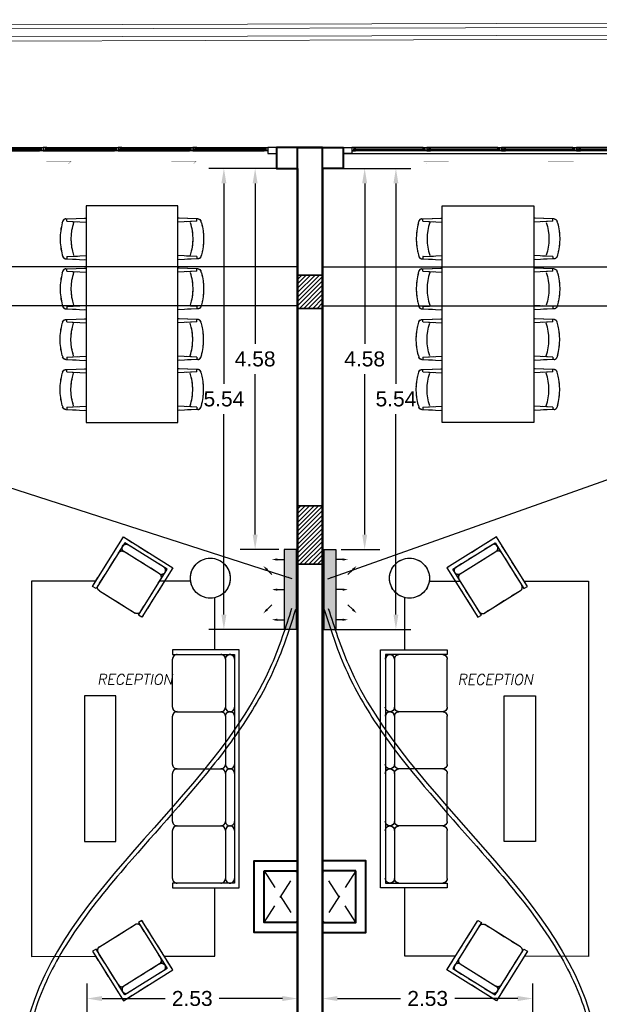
# Model space of a CAD drawing. Header units: metres. Extents: x -710577 to 709766, y -710660 to 709683.
# Tile 41 of 70: x -476.48 to -469.53, y -465.51 to -453.69. Entities that reach past the tile are written whole.
import ezdxf
from ezdxf.enums import TextEntityAlignment as Align

# ---------------------------------------------------------------- set-up
doc = ezdxf.new("R2010")
doc.units = ezdxf.units.M
doc.header["$LTSCALE"] = 50
doc.header["$MEASUREMENT"] = 0
for name, pattern in [('GR XREF$0$DASHED2', [0.375, 0.25, -0.125]), ('GR XREF$0$HIDDEN', [0.375, 0.25, -0.125]), ('Hidden', [0.007144, 0.004763, -0.002381])]:
    doc.linetypes.add(name, pattern=pattern)
for name, color, linetype in [('DIM-IN', 5, 'Continuous'), ('GR XREF$0$INT- BEAM', 254, 'GR XREF$0$DASHED2'), ('GR XREF$0$INT- COLUMN', 251, 'Continuous'), ('GR XREF$0$INT- COLUMN HATCH', 8, 'Continuous'), ('GR XREF$0$INT- ELEVATION PLAN', 25, 'Continuous'), ('GR XREF$0$INT- FURNITURE', 30, 'Continuous'), ('GR XREF$0$INT- FURNITURE FIXED HIDDEN', 254, 'GR XREF$0$HIDDEN'), ('GR XREF$0$INT- GLASS', 5, 'Continuous'), ('GR XREF$0$INT- WINDOWS', 5, 'Continuous'), ('GR-263$0$ground$0$RN', 3, 'Continuous'), ('INT- SAN HIDDEN', 254, 'Hidden'), ('Samrt Heat', 1, 'Continuous'), ('smart heat', 7, 'Continuous')]:
    doc.layers.add(name, color=color, linetype=linetype)
doc.layers.add('GR XREF$0$INT- WALL', color=7, linetype='Continuous', lineweight=40)
doc.layers.add('INT- WALL', color=7, linetype='Continuous', lineweight=40)
doc.styles.add('AM3', font='times.ttf')
doc.styles.add('GR-263$0$ground$0$AXT', font='simplex.shx')
doc.styles.get("Standard").update_dxf_attribs({"font": 'arial.ttf'})
doc.dimstyles.new('35', dxfattribs={"dimscale": 0, "dimtxt": 0.09, "dimasz": 0.05, "dimexe": 0, "dimexo": 0, "dimgap": 0, "dimtad": 0, "dimzin": 0, "dimdsep": 46, "dimtxsty": 'AM3', "dimcen": 0, "dimadec": 3, "dimazin": 0, "dimtfac": 1, "dimtofl": 0, "dimtmove": 1, "dimatfit": 3, "dimfxl": 0.18, "dimtfill": 1, "dimtolj": 1, "dimtzin": 0, "dimarcsym": 0})
doc.dimstyles.get("Standard").update_dxf_attribs({"dimtxt": 0.18, "dimasz": 0.18, "dimexe": 0.18, "dimexo": 0.0625, "dimgap": 0.09, "dimtad": 0, "dimtih": 1, "dimtoh": 1, "dimzin": 0, "dimdsep": 46, "dimtxsty": 'Standard', "dimcen": 0.09, "dimadec": 0, "dimazin": 0, "dimtfac": 1, "dimtofl": 0, "dimtmove": 0, "dimatfit": 3, "dimfxl": 1, "dimtolj": 1, "dimtzin": 0, "dimarcsym": 0})
pattern_1 = [(45, (275.926745, -720.92412), (-0.0265165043, 0.0265165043), [])]

# ---------------------------------------------------------------- blocks, each defined once
blk = doc.blocks.new('*U1886')
blk.add_lwpolyline([(2.5, -0.5), (87.5, -0.5), (87.5, 0.5), (2.5, 0.5)], close=True)
at = {"layer": 'GR XREF$0$INT- ELEVATION PLAN'}
for points in [[(4.5, 1.9), (0, 1.9), (0, -1.9), (4.5, -1.9), (4.5, -0.7), (2.3, -0.7), (2.3, 0.7), (4.5, 0.7)], [(4.4, 1.8), (0.1, 1.8), (0.1, -1.8), (4.4, -1.8), (4.4, -0.8), (2.2, -0.8), (2.2, 0.8), (4.4, 0.8)], [(85.5, 1.9), (90, 1.9), (90, -1.9), (85.5, -1.9), (85.5, -0.7), (87.7, -0.7), (87.7, 0.7), (85.5, 0.7)], [(85.6, 1.8), (89.9, 1.8), (89.9, -1.8), (85.6, -1.8), (85.6, -0.8), (87.8, -0.8), (87.8, 0.8), (85.6, 0.8)]]:
    blk.add_lwpolyline(points, close=True, dxfattribs=at)
for points in [[(4.5, 1.9), (85.5, 1.9)], [(4.5, -1.9), (85.5, -1.9)]]:
    blk.add_lwpolyline(points, dxfattribs=at)
blk = doc.blocks.new('GR-263$0$ground$0$RN')
at = {"style": 'GR-263$0$ground$0$AXT', "oblique": 10}
for tag, p in [('R1', (0, 0.75)), ('R2', (0, 0.5)), ('R3', (0, 0.25)), ('R4', (0, 0))]:
    blk.add_attdef(tag, text='', height=0.15, dxfattribs=at).set_placement(p, align=Align.MIDDLE)
blk = doc.blocks.new('GR XREF$0$chair 5')
for p, q in [((-23.5, 24.2), (-24.6, 0)), ((-18.9, 28.5), (-20.6, 28)), ((19.6, 28.5), (21.3, 28)), ((24.3, 24.2), (25.4, 0)), ((-20.8, 23), (-23.3, 23)), ((-20.7, 22.9), (-19.7, 0)), ((21.5, 22.9), (20.5, 0)), ((21.6, 23), (24.5, 23))]:
    blk.add_line(p, q)
for centre, radius, start, end in [((-19.4, 24.1), 4.16, 106.4199, 177.4596), ((0.4, -40.8), 71.9, 74.4748, 105.5252), ((20.2, 24.1), 4.16, 2.5404, 73.5801), ((-20.8, 22.9), 0.104, 2.5404, 90), ((0.4, -44.4), 62.5, 71.5812, 108.4188), ((21.6, 22.9), 0.104, 90, 177.4596)]:
    blk.add_arc(centre, radius, start, end)
blk = doc.blocks.new('GR XREF$0$dining')
at = {"elevation": 0}
blk.add_lwpolyline([(6490.3, -11084.4), (6380.3, -11084.4), (6380.3, -11344.3), (6490.3, -11344.3)], close=True, dxfattribs=at)
for p, rotation in [((6380.3, -11124.4, 0), 90), ((6380.3, -11184.4, 0), 90), ((6490.3, -11244.4, 0), 270), ((6490.3, -11304.4, 0), 270)]:
    blk.add_blockref('GR XREF$0$chair 5', p, dxfattribs=dict(rotation=rotation))
at = {"xscale": -1}
for p, rotation in [((6490.3, -11124.4, 0), 270), ((6490.3, -11184.4, 0), 270), ((6380.3, -11244.4, 0), 90), ((6380.3, -11304.4, 0), 90)]:
    blk.add_blockref('GR XREF$0$chair 5', p, dxfattribs=dict(at, rotation=rotation))
blk = doc.blocks.new('GR XREF$0$COUCH 8')
for p, q in [((-97.4, -6.6), (-39.7, -6.6)), ((-28.9, -6.6), (28.9, -6.6)), ((39.7, -6.6), (97.4, -6.6)), ((108.3, -6.6), (166, -6.6)), ((-34.3, -64.6), (-34.3, -12)), ((34.3, -64.6), (34.3, -12)), ((102.9, -64.6), (102.9, -12)), ((-39.7, -70), (-97.4, -70)), ((28.9, -70), (-28.9, -70)), ((97.4, -70), (39.7, -70)), ((166, -70), (108.3, -70))]:
    blk.add_line(p, q)
blk.add_lwpolyline([(171.4, -70), (177.1, -70), (177.1, 10), (-108.6, 10), (-108.6, -70), (-102.9, -70), (-102.9, 4.3), (171.4, 4.3)], close=True)
for points in [[(-102.9, -12, -0.414214), (-97.4, -6.6, -1), (-97.4, 4.3)], [(-34.3, -12, -0.414214), (-28.9, -6.6, -1), (-28.9, 4.3)]]:
    blk.add_lwpolyline(points, format="xyb")
for centre, start, end in [((-39.7, -1.1), 270, 90), ((28.9, -1.1), 270, 90), ((39.7, -1.1), 90, 270), ((97.4, -1.1), 270, 90), ((108.3, -1.1), 90, 270), ((166, -1.1), 270, 90), ((-39.7, -12), 0, 90), ((28.9, -12), 0, 90), ((39.7, -12), 90, 180), ((97.4, -12), 0, 90), ((108.3, -12), 90, 180), ((166, -12), 0, 90), ((-97.4, -64.6), 180, 270), ((-39.7, -64.6), 270, 0), ((-28.9, -64.6), 180, 270), ((28.9, -64.6), 270, 0), ((39.7, -64.6), 180, 270), ((97.4, -64.6), 270, 0), ((108.3, -64.6), 180, 270), ((166, -64.6), 270, 0)]:
    blk.add_arc(centre, 5.43, start, end)
blk = doc.blocks.new('GR XREF$0$CHAIR 7')
for p, q in [((-25.3, -14.5), (25.2, -14.5)), ((25.2, -70), (-25.3, -70))]:
    blk.add_line(p, q)
blk.add_lwpolyline([(30, -70), (35, -70), (35, 0), (-35, 0), (-35, -70), (-30, -70), (-30, -5), (30, -5)], close=True)
blk.add_lwpolyline([(-30, -19.3, -0.414214), (-25.3, -14.5, -1), (-25.3, -5)], format="xyb")
for centre, start, end in [((25.2, -9.8), 270, 90), ((25.2, -19.3), 0, 90), ((-25.3, -65.3), 180, 270), ((25.2, -65.3), 270, 0)]:
    blk.add_arc(centre, 4.75, start, end)
blk = doc.blocks.new('*D1918')
at = {"layer": 'DIM-IN', "color": 0, "lineweight": -2, "transparency": 16777216}
for p, q in [((-475.675, -465.909), (-475.675, -465.256)), ((-473.149, -466.06), (-473.149, -465.256)), ((-475.495, -465.436), (-474.737, -465.436)), ((-473.329, -465.436), (-474.087, -465.436))]:
    blk.add_line(p, q, dxfattribs=at)
at = {"layer": 'DIM-IN', "color": 0, "transparency": 16777216}
for points in [[(-475.495, -465.406), (-475.495, -465.466), (-475.675, -465.436)], [(-473.329, -465.406), (-473.329, -465.466), (-473.149, -465.436)]]:
    blk.add_solid(points, dxfattribs=at)
at = {"layer": 'DIM-IN', "color": 0, "transparency": 16777216, "insert": (-474.412, -465.436), "char_height": 0.18, "attachment_point": 5}
blk.add_mtext('\\A1;2.53', dxfattribs=at)
blk = doc.blocks.new('A$C4BE8651F')
h = blk.add_hatch(color=240)
h.set_gradient(color1=(250, 5, 38), color2=(238, 110, 242), tint=1, name='INVCURVED')
h.paths.add_polyline_path([(-0.4669, 0.0614), (-0.4669, 0.0121), (-0.4669, -0.0386), (0.1932, -0.0385), (0.1932, 0.0615)])
at = {"color": 1}
for p, q in [((0.1932, 0.0621), (-0.4669, 0.0621)), ((-0.4669, -0.0385), (-0.4669, 0.0615)), ((0.1932, -0.0385), (0.1932, 0.0615)), ((0.1932, -0.0379), (-0.4669, -0.0379))]:
    blk.add_line(p, q, dxfattribs=at)
for points in [[(-0.3854, 0.1618, 0, 0.0191, 0), (-0.3854, 0.1172, 0.0191, 0.0191, 0), (-0.3854, 0.1172, 0.0191, 0.0191, 0)], [(-0.3318, 0.2325, 0, 0.0191, 0), (-0.3003, 0.2009, 0.0191, 0.0191, 0), (-0.3003, 0.2009, 0.0191, 0.0191, 0)], [(-0.1368, 0.1618, 0, 0.0191, 0), (-0.1368, 0.1172, 0.0191, 0.0191, 0), (-0.1368, 0.1172, 0.0191, 0.0191, 0)], [(0.0582, 0.2325, 0, 0.0191, 0), (0.0266, 0.2009, 0.0191, 0.0191, 0), (0.0266, 0.2009, 0.0191, 0.0191, 0)], [(0.1118, 0.1618, 0, 0.0191, 0), (0.1118, 0.1172, 0.0191, 0.0191, 0), (0.1118, 0.1172, 0.0191, 0.0191, 0)]]:
    blk.add_lwpolyline(points, format="xyseb", dxfattribs=at)
for points in [[(-0.3003, 0.2009), (-0.2611, 0.1618)], [(0.0266, 0.2009), (-0.0125, 0.1618)], [(-0.3854, 0.1172), (-0.3854, 0.0618)], [(-0.1368, 0.1172), (-0.1368, 0.0618)], [(0.1118, 0.1172), (0.1118, 0.0618)]]:
    blk.add_lwpolyline(points, dxfattribs=at)
blk = doc.blocks.new('*D1920')
at = {"layer": 'DIM-IN', "color": 0, "lineweight": -2, "transparency": 16777216}
for p, q in [((-473.212, -455.472), (-473.837, -455.472)), ((-473.657, -455.652), (-473.657, -457.578)), ((-473.657, -459.868), (-473.657, -457.942)), ((-473.372, -460.048), (-473.837, -460.048))]:
    blk.add_line(p, q, dxfattribs=at)
at = {"layer": 'DIM-IN', "color": 0, "transparency": 16777216}
for points in [[(-473.687, -455.652), (-473.627, -455.652), (-473.657, -455.472)], [(-473.687, -459.868), (-473.627, -459.868), (-473.657, -460.048)]]:
    blk.add_solid(points, dxfattribs=at)
at = {"layer": 'DIM-IN', "color": 0, "transparency": 16777216, "insert": (-473.657, -457.76), "char_height": 0.18, "attachment_point": 5}
blk.add_mtext('\\A1;4.58', dxfattribs=at)
blk = doc.blocks.new('*D1921')
at = {"layer": 'DIM-IN', "color": 0, "lineweight": -2, "transparency": 16777216}
for p, q in [((-473.212, -455.472), (-474.212, -455.472)), ((-474.032, -455.652), (-474.032, -458.059)), ((-474.032, -460.828), (-474.032, -458.422)), ((-473.227, -461.008), (-474.212, -461.008))]:
    blk.add_line(p, q, dxfattribs=at)
at = {"layer": 'DIM-IN', "color": 0, "transparency": 16777216}
for points in [[(-474.062, -455.652), (-474.002, -455.652), (-474.032, -455.472)], [(-474.062, -460.828), (-474.002, -460.828), (-474.032, -461.008)]]:
    blk.add_solid(points, dxfattribs=at)
at = {"layer": 'DIM-IN', "color": 0, "transparency": 16777216, "insert": (-474.032, -458.24), "char_height": 0.18, "attachment_point": 5}
blk.add_mtext('\\A1;5.54', dxfattribs=at)
blk = doc.blocks.new('*D1989')
at = {"layer": 'DIM-IN', "color": 0, "lineweight": -2, "transparency": 16777216}
for p, q in [((-472.849, -466.06), (-472.849, -465.256)), ((-470.324, -465.909), (-470.324, -465.256)), ((-472.669, -465.436), (-471.912, -465.436)), ((-470.504, -465.436), (-471.261, -465.436))]:
    blk.add_line(p, q, dxfattribs=at)
at = {"layer": 'DIM-IN', "color": 0, "transparency": 16777216}
for points in [[(-472.669, -465.406), (-472.669, -465.466), (-472.849, -465.436)], [(-470.504, -465.406), (-470.504, -465.466), (-470.324, -465.436)]]:
    blk.add_solid(points, dxfattribs=at)
at = {"layer": 'DIM-IN', "color": 0, "transparency": 16777216, "insert": (-471.586, -465.436), "char_height": 0.18, "attachment_point": 5}
blk.add_mtext('\\A1;2.53', dxfattribs=at)
blk = doc.blocks.new('*D1983')
at = {"layer": 'DIM-IN', "color": 0, "lineweight": -2, "transparency": 16777216}
for p, q in [((-472.787, -455.472), (-472.162, -455.472)), ((-472.342, -455.652), (-472.342, -457.578)), ((-472.342, -459.868), (-472.342, -457.942)), ((-472.626, -460.048), (-472.162, -460.048))]:
    blk.add_line(p, q, dxfattribs=at)
at = {"layer": 'DIM-IN', "color": 0, "transparency": 16777216}
for points in [[(-472.372, -455.652), (-472.312, -455.652), (-472.342, -455.472)], [(-472.372, -459.868), (-472.312, -459.868), (-472.342, -460.048)]]:
    blk.add_solid(points, dxfattribs=at)
at = {"layer": 'DIM-IN', "color": 0, "transparency": 16777216, "insert": (-472.342, -457.76), "char_height": 0.18, "attachment_point": 5}
blk.add_mtext('\\A1;4.58', dxfattribs=at)
blk = doc.blocks.new('*D1984')
at = {"layer": 'DIM-IN', "color": 0, "lineweight": -2, "transparency": 16777216}
for p, q in [((-472.787, -455.472), (-471.787, -455.472)), ((-471.967, -455.652), (-471.967, -458.059)), ((-471.967, -460.828), (-471.967, -458.422)), ((-472.772, -461.008), (-471.787, -461.008))]:
    blk.add_line(p, q, dxfattribs=at)
at = {"layer": 'DIM-IN', "color": 0, "transparency": 16777216}
for points in [[(-471.997, -455.652), (-471.937, -455.652), (-471.967, -455.472)], [(-471.997, -460.828), (-471.937, -460.828), (-471.967, -461.008)]]:
    blk.add_solid(points, dxfattribs=at)
at = {"layer": 'DIM-IN', "color": 0, "transparency": 16777216, "insert": (-471.967, -458.24), "char_height": 0.18, "attachment_point": 5}
blk.add_mtext('\\A1;5.54', dxfattribs=at)

msp = doc.modelspace()

# ---------------------------------------------------------------- hatches: boundary and pattern name
at = {"layer": 'GR XREF$0$INT- COLUMN HATCH'}
h = msp.add_hatch(dxfattribs=at)
h.set_pattern_fill('ANSI31', color=256, scale=0.3, style=0)
h.set_pattern_definition(pattern_1)
h.paths.add_polyline_path([(-472.849, -456.752), (-473.149, -456.752), (-473.149, -457.152), (-472.849, -457.152)])
h = msp.add_hatch(dxfattribs=at)
h.set_pattern_fill('ANSI31', color=256, scale=0.3, style=0)
h.set_pattern_definition(pattern_1)
h.paths.add_polyline_path([(-473.149, -456.752), (-472.849, -456.752), (-472.849, -457.152), (-473.149, -457.152)])
h = msp.add_hatch(dxfattribs=at)
h.set_pattern_fill('ANSI31', color=256, scale=0.3, style=0)
h.set_pattern_definition(pattern_1)
h.paths.add_polyline_path([(-473.149, -460.222), (-472.849, -460.222), (-472.849, -459.522), (-473.149, -459.522)])
h = msp.add_hatch(dxfattribs=at)
h.set_pattern_fill('ANSI31', color=256, scale=0.3, style=0)
h.set_pattern_definition(pattern_1)
h.paths.add_polyline_path([(-472.849, -460.222), (-473.149, -460.222), (-473.149, -459.522), (-472.849, -459.522)])

# ---------------------------------------------------------------- linework, layer by layer
at = {"elevation": 0}
msp.add_lwpolyline([(-474.587, -455.922), (-475.687, -455.922), (-475.687, -458.52), (-474.587, -458.52)], close=True, dxfattribs=at)
msp.add_lwpolyline([(-474.587, -455.922), (-475.687, -455.922), (-475.687, -458.52), (-474.587, -458.52)], close=True, dxfattribs=at)
at = {"color": 1}
for points in [[(-473.219, -460.753), (-473.46, -461.428), (-476.431, -465.909), (-476.42, -467.541), (-476.406, -469.665), (-476.457, -470.809), (-476.542, -471.261), (-477.26, -471.767)], [(-472.779, -460.753), (-472.538, -461.428), (-469.568, -465.909), (-469.578, -467.541), (-469.592, -469.665), (-469.541, -470.809), (-469.456, -471.261), (-468.738, -471.767)]]:
    msp.add_spline(points, degree=3, dxfattribs=at)
at = {"color": 5}
for points in [[(-473.172, -460.768), (-473.222, -460.926), (-473.273, -461.085), (-473.426, -461.495), (-473.546, -461.739), (-473.833, -462.206), (-473.997, -462.43), (-474.521, -463.086), (-474.913, -463.501), (-475.503, -464.194), (-475.72, -464.469), (-476.06, -465.002), (-476.191, -465.258), (-476.352, -465.734), (-476.396, -465.951), (-476.432, -466.405), (-476.427, -466.641), (-476.399, -467.16), (-476.374, -467.443), (-476.347, -468.004), (-476.341, -468.283), (-476.338, -468.942), (-476.346, -469.322), (-476.364, -469.926), (-476.372, -470.152), (-476.391, -470.547), (-476.399, -470.712), (-476.422, -471.012), (-476.437, -471.145), (-476.559, -471.427), (-476.701, -471.543), (-476.983, -471.702), (-477.113, -471.758), (-477.241, -471.813)], [(-472.827, -460.768), (-472.776, -460.926), (-472.725, -461.085), (-472.573, -461.495), (-472.452, -461.739), (-472.166, -462.206), (-472.002, -462.43), (-471.477, -463.086), (-471.085, -463.501), (-470.495, -464.194), (-470.278, -464.469), (-469.938, -465.002), (-469.807, -465.258), (-469.646, -465.734), (-469.603, -465.951), (-469.567, -466.405), (-469.572, -466.641), (-469.6, -467.16), (-469.624, -467.443), (-469.652, -468.004), (-469.658, -468.283), (-469.66, -468.942), (-469.652, -469.322), (-469.634, -469.926), (-469.627, -470.152), (-469.608, -470.547), (-469.599, -470.712), (-469.577, -471.012), (-469.561, -471.145), (-469.44, -471.427), (-469.297, -471.543), (-469.015, -471.702), (-468.886, -471.758), (-468.758, -471.813)]]:
    msp.add_open_spline(points, degree=3, knots=[0, 0, 0, 0, 0.496939, 0.496939, 1.299687, 1.299687, 2.102435, 2.102435, 3.707932, 3.707932, 4.749981, 4.749981, 5.658724, 5.658724, 6.369942, 6.369942, 7.081159, 7.081159, 7.907294, 7.907294, 8.733429, 8.733429, 9.882318, 9.882318, 10.574327, 10.574327, 11.061606, 11.061606, 11.43174, 11.43174, 11.957656, 11.957656, 12.332743, 12.332743, 12.332743, 12.332743], dxfattribs=at)
at = {"layer": 'DIM-IN', "color": 1}
msp.add_lwpolyline([(-464.458, -455.292), (-464.458, -455.622), (-464.174, -455.622), (-464.174, -475.202), (-468.324, -475.102), (-468.324, -473.278), (-472.849, -473.274), (-472.849, -471.054), (-470.309, -471.054), (-470.324, -466.123), (-472.849, -466.123), (-472.849, -455.472), (-472.599, -455.472), (-472.599, -455.292), (-468.794, -455.292), (-468.794, -455.625), (-468.091, -455.625), (-468.074, -455.292), (-464.458, -455.292)], dxfattribs=at)
at = {"layer": 'GR XREF$0$INT- BEAM'}
for p, q in [((-473.149, -456.652), (-477.204, -456.653)), ((-472.849, -456.652), (-468.794, -456.653)), ((-473.149, -457.122), (-477.374, -457.123)), ((-472.849, -457.122), (-468.624, -457.123))]:
    msp.add_line(p, q, dxfattribs=at)
at = {"layer": 'GR XREF$0$INT- COLUMN'}
for points in [[(-473.149, -457.152), (-472.849, -457.152), (-472.849, -456.752), (-473.149, -456.752)], [(-472.849, -457.152), (-473.149, -457.152), (-473.149, -456.752), (-472.849, -456.752)]]:
    msp.add_lwpolyline(points, close=True, dxfattribs=at)
at = {"layer": 'GR XREF$0$INT- COLUMN', "elevation": 0}
for points in [[(-473.149, -460.222), (-472.849, -460.222), (-472.849, -459.522), (-473.149, -459.522)], [(-472.849, -460.222), (-473.149, -460.222), (-473.149, -459.522), (-472.849, -459.522)]]:
    msp.add_lwpolyline(points, close=True, dxfattribs=at)
at = {"layer": 'GR XREF$0$INT- FURNITURE'}
for p, q in [((-474.139, -461.25), (-474.139, -460.625)), ((-474.139, -461.25), (-474.139, -460.625)), ((-471.86, -461.25), (-471.86, -460.625)), ((-471.86, -461.25), (-471.86, -460.625))]:
    msp.add_line(p, q, dxfattribs=at)
for points in [[(-475.57, -460.426), (-476.343, -460.426), (-476.343, -464.932), (-475.572, -464.929)], [(-475.57, -460.426), (-476.343, -460.426), (-476.343, -464.932), (-475.572, -464.929)], [(-474.432, -460.426), (-474.804, -460.426)], [(-474.432, -460.426), (-474.804, -460.426)], [(-471.566, -460.426), (-471.194, -460.426)], [(-471.566, -460.426), (-471.194, -460.426)], [(-470.428, -460.426), (-469.656, -460.426), (-469.656, -464.932), (-470.426, -464.929)], [(-470.428, -460.426), (-469.656, -460.426), (-469.656, -464.932), (-470.426, -464.929)], [(-474.748, -464.927), (-474.139, -464.926), (-474.139, -464.108)], [(-474.748, -464.927), (-474.139, -464.926), (-474.139, -464.108)], [(-471.25, -464.927), (-471.86, -464.926), (-471.86, -464.108)], [(-471.25, -464.927), (-471.86, -464.926), (-471.86, -464.108)]]:
    msp.add_lwpolyline(points, dxfattribs=at)
for points in [[(-475.33, -463.551), (-475.33, -461.801), (-475.705, -461.801), (-475.705, -463.551)], [(-475.33, -463.551), (-475.33, -461.801), (-475.705, -461.801), (-475.705, -463.551)], [(-470.668, -463.551), (-470.668, -461.801), (-470.293, -461.801), (-470.293, -463.551)], [(-470.668, -463.551), (-470.668, -461.801), (-470.293, -461.801), (-470.293, -463.551)]]:
    msp.add_lwpolyline(points, close=True, dxfattribs=at)
for centre in [(-474.195, -460.391), (-474.195, -460.391), (-471.804, -460.391), (-471.804, -460.391)]:
    msp.add_circle(centre, 0.24, dxfattribs=at)
at = {"layer": 'GR XREF$0$INT- FURNITURE FIXED HIDDEN'}
for p, q in [((-474.139, -461.25), (-474.139, -460.625)), ((-474.139, -461.25), (-474.139, -460.625)), ((-471.86, -461.25), (-471.86, -460.625)), ((-471.86, -461.25), (-471.86, -460.625))]:
    msp.add_line(p, q, dxfattribs=at)
for points in [[(-475.57, -460.426), (-476.343, -460.426), (-476.343, -464.932), (-475.572, -464.929)], [(-475.57, -460.426), (-476.343, -460.426), (-476.343, -464.932), (-475.572, -464.929)], [(-474.432, -460.426), (-474.804, -460.426)], [(-474.432, -460.426), (-474.804, -460.426)], [(-471.566, -460.426), (-471.194, -460.426)], [(-471.566, -460.426), (-471.194, -460.426)], [(-470.428, -460.426), (-469.656, -460.426), (-469.656, -464.932), (-470.426, -464.929)], [(-470.428, -460.426), (-469.656, -460.426), (-469.656, -464.932), (-470.426, -464.929)], [(-474.748, -464.927), (-474.139, -464.926), (-474.139, -464.108)], [(-474.748, -464.927), (-474.139, -464.926), (-474.139, -464.108)], [(-471.25, -464.927), (-471.86, -464.926), (-471.86, -464.108)], [(-471.25, -464.927), (-471.86, -464.926), (-471.86, -464.108)]]:
    msp.add_lwpolyline(points, dxfattribs=at)
for points in [[(-475.33, -463.551), (-475.33, -461.801), (-475.705, -461.801), (-475.705, -463.551)], [(-475.33, -463.551), (-475.33, -461.801), (-475.705, -461.801), (-475.705, -463.551)], [(-470.668, -463.551), (-470.668, -461.801), (-470.293, -461.801), (-470.293, -463.551)], [(-470.668, -463.551), (-470.668, -461.801), (-470.293, -461.801), (-470.293, -463.551)]]:
    msp.add_lwpolyline(points, close=True, dxfattribs=at)
for centre in [(-474.195, -460.391), (-474.195, -460.391), (-471.804, -460.391), (-471.804, -460.391)]:
    msp.add_circle(centre, 0.24, dxfattribs=at)
at = {"layer": 'GR XREF$0$INT- WALL'}
for points in [[(-473.149, -471.054), (-473.769, -471.054), (-473.769, -471.174), (-473.149, -471.174), (-473.149, -473.274), (-474.574, -473.274), (-474.574, -473.524), (-472.849, -473.524), (-472.849, -455.222), (-473.399, -455.222), (-473.399, -455.472), (-473.149, -455.472), (-473.149, -466.123), (-475.674, -466.123), (-475.674, -466.423), (-473.149, -466.423), (-473.149, -471.053)], [(-472.849, -471.054), (-472.229, -471.054), (-472.229, -471.174), (-472.849, -471.174), (-472.849, -473.274), (-471.424, -473.274), (-471.424, -473.524), (-473.149, -473.524), (-473.149, -455.222), (-472.599, -455.222), (-472.599, -455.472), (-472.849, -455.472), (-472.849, -466.123), (-470.324, -466.123), (-470.324, -466.423), (-472.849, -466.423), (-472.849, -471.053)]]:
    msp.add_lwpolyline(points, dxfattribs=at)
at = {"layer": 'GR XREF$0$INT- WINDOWS'}
for points in [[(-473.503, -455.292), (-473.399, -455.292), (-473.399, -455.222), (-473.503, -455.222)], [(-472.496, -455.292), (-472.599, -455.292), (-472.599, -455.222), (-472.496, -455.222)]]:
    msp.add_lwpolyline(points, close=True, dxfattribs=at)
at = {"layer": 'GR XREF$0$INT- WINDOWS', "const_width": 0.0015}
for points in [[(-476.165, -455.386), (-475.865, -455.386), (-475.898, -455.417)], [(-474.665, -455.386), (-474.365, -455.386), (-474.398, -455.417)], [(-471.334, -455.386), (-471.634, -455.386), (-471.601, -455.417)], [(-469.834, -455.386), (-470.134, -455.386), (-470.101, -455.417)]]:
    msp.add_lwpolyline(points, dxfattribs=at)
at = {"layer": 'INT- SAN HIDDEN'}
for p, q in [((-473.549, -464.523), (-473.149, -463.902)), ((-473.549, -463.902), (-473.149, -464.523)), ((-472.449, -464.523), (-472.849, -463.902)), ((-472.449, -463.902), (-472.849, -464.523))]:
    msp.add_line(p, q, dxfattribs=at)
at = {"layer": 'INT- WALL'}
for points in [[(-473.149, -464.643), (-473.149, -464.643), (-473.669, -464.643), (-473.669, -463.782), (-473.149, -463.782)], [(-472.849, -464.643), (-472.849, -464.643), (-472.329, -464.643), (-472.329, -463.782), (-472.849, -463.782)]]:
    msp.add_lwpolyline(points, dxfattribs=at)
for points in [[(-473.549, -463.902), (-473.149, -463.902), (-473.149, -464.523), (-473.549, -464.523)], [(-472.449, -463.902), (-472.849, -463.902), (-472.849, -464.523), (-472.449, -464.523)]]:
    msp.add_lwpolyline(points, close=True, dxfattribs=at)
at = {"layer": 'Samrt Heat', "color": 240, "lineweight": 0, "true_color": 0xed1f24}
for p, q in [((-451.739, -453.687), (-487.669, -453.774)), ((-451.739, -453.738), (-487.669, -453.824))]:
    msp.add_line(p, q, dxfattribs=at)
at = {"layer": 'smart heat', "color": 240, "lineweight": 0, "true_color": 0xed1f24}
for p, q in [((-457.6, -453.839), (-487.82, -453.925)), ((-457.6, -453.889), (-487.82, -453.976))]:
    msp.add_line(p, q, dxfattribs=at)

# ---------------------------------------------------------------- block references
at = {"yscale": 0.01000000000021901, "zscale": 0.01000000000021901}
for p, xscale, rotation in [((-475.687, -456.322), 0.01000000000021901, 90), ((-475.687, -456.322), 0.01000000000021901, 90), ((-474.587, -456.322), -0.01000000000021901, 270), ((-474.587, -456.322), -0.01000000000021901, 270), ((-475.687, -456.922), 0.01000000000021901, 90), ((-475.687, -456.922), 0.01000000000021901, 90), ((-474.587, -456.922), -0.01000000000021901, 270), ((-474.587, -456.922), -0.01000000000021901, 270), ((-475.687, -457.522), -0.01000000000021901, 90), ((-475.687, -457.522), -0.01000000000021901, 90), ((-474.587, -457.522), 0.01000000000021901, 270), ((-474.587, -457.522), 0.01000000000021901, 270), ((-475.687, -458.122), -0.01000000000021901, 90), ((-475.687, -458.122), -0.01000000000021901, 90), ((-474.587, -458.122), 0.01000000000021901, 270), ((-474.587, -458.122), 0.01000000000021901, 270)]:
    msp.add_blockref('GR XREF$0$chair 5', p, dxfattribs=dict(at, xscale=xscale, rotation=rotation))
at = {"layer": 'GR XREF$0$INT- FURNITURE', "yscale": 0.01000000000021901, "zscale": 0.01000000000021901}
for p, xscale in [((-539.49, -345.078), 0.01000000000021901), ((-406.509, -345.078), -0.01000000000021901), ((-406.509, -345.078), -0.01000000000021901)]:
    msp.add_blockref('GR XREF$0$dining', p, dxfattribs=dict(at, xscale=xscale))
at = {"layer": 'GR XREF$0$INT- FURNITURE'}
for name, p, xscale, yscale, zscale, rotation in [('GR XREF$0$CHAIR 7', (-474.942, -460.081), -0.010000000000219, 0.010000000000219, 0.01000000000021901, 328.0136925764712), ('GR XREF$0$CHAIR 7', (-474.942, -460.081), -0.01000000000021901, 0.010000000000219, 0.010000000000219, 328.0136925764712), ('GR XREF$0$CHAIR 7', (-471.057, -460.081), 0.01000000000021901, 0.01000000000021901, 0.01000000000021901, 31.98630742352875), ('GR XREF$0$CHAIR 7', (-471.057, -460.081), 0.010000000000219, 0.010000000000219, 0.010000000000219, 31.98630742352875), ('GR XREF$0$COUCH 8', (-473.948, -462.336), 0.01000000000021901, 0.01000000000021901, 0.01000000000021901, 270), ('GR XREF$0$COUCH 8', (-473.948, -462.336), 0.01000000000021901, 0.01000000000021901, 0.01000000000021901, 270), ('GR XREF$0$COUCH 8', (-472.051, -462.336), -0.01000000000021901, 0.01000000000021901, 0.01000000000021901, 90), ('GR XREF$0$COUCH 8', (-472.051, -462.336), -0.01000000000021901, 0.01000000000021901, 0.01000000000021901, 90), ('GR XREF$0$CHAIR 7', (-474.942, -465.277), 0.01000000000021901, 0.01000000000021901, 0.01000000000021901, 211.9863074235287), ('GR XREF$0$CHAIR 7', (-474.942, -465.277), 0.01000000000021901, 0.01000000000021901, 0.01000000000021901, 211.9863074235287), ('GR XREF$0$CHAIR 7', (-471.057, -465.277), -0.01000000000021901, 0.010000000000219, 0.01000000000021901, 148.0136925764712), ('GR XREF$0$CHAIR 7', (-471.057, -465.277), -0.01000000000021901, 0.01000000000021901, 0.01000000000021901, 148.0136925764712)]:
    msp.add_blockref(name, p, dxfattribs=dict(at, xscale=xscale, yscale=yscale, zscale=zscale, rotation=rotation))
at = {"layer": 'GR XREF$0$INT- FURNITURE FIXED HIDDEN', "yscale": 0.01000000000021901, "zscale": 0.01000000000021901}
for p, xscale in [((-539.49, -345.078), 0.01000000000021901), ((-406.509, -345.078), -0.01000000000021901), ((-406.509, -345.078), -0.01000000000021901)]:
    msp.add_blockref('GR XREF$0$dining', p, dxfattribs=dict(at, xscale=xscale))
at = {"layer": 'GR XREF$0$INT- FURNITURE FIXED HIDDEN'}
for name, p, xscale, yscale, zscale, rotation in [('GR XREF$0$CHAIR 7', (-474.942, -460.081), -0.010000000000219, 0.010000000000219, 0.01000000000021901, 328.0136925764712), ('GR XREF$0$CHAIR 7', (-474.942, -460.081), -0.01000000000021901, 0.010000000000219, 0.010000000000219, 328.0136925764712), ('GR XREF$0$CHAIR 7', (-471.057, -460.081), 0.01000000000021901, 0.01000000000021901, 0.01000000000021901, 31.98630742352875), ('GR XREF$0$CHAIR 7', (-471.057, -460.081), 0.010000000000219, 0.010000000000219, 0.010000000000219, 31.98630742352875), ('GR XREF$0$COUCH 8', (-473.948, -462.336), 0.01000000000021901, 0.01000000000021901, 0.01000000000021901, 270), ('GR XREF$0$COUCH 8', (-473.948, -462.336), 0.01000000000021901, 0.01000000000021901, 0.01000000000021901, 270), ('GR XREF$0$COUCH 8', (-472.051, -462.336), -0.01000000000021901, 0.01000000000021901, 0.01000000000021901, 90), ('GR XREF$0$COUCH 8', (-472.051, -462.336), -0.01000000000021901, 0.01000000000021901, 0.01000000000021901, 90), ('GR XREF$0$CHAIR 7', (-474.942, -465.277), 0.01000000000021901, 0.01000000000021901, 0.01000000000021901, 211.9863074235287), ('GR XREF$0$CHAIR 7', (-474.942, -465.277), 0.01000000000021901, 0.01000000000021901, 0.01000000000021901, 211.9863074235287), ('GR XREF$0$CHAIR 7', (-471.057, -465.277), -0.01000000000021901, 0.010000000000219, 0.01000000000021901, 148.0136925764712), ('GR XREF$0$CHAIR 7', (-471.057, -465.277), -0.01000000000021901, 0.01000000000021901, 0.01000000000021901, 148.0136925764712)]:
    msp.add_blockref(name, p, dxfattribs=dict(at, xscale=xscale, yscale=yscale, zscale=zscale, rotation=rotation))
at = {"layer": 'GR XREF$0$INT- GLASS', "yscale": 0.01000000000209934, "zscale": 0.01000000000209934}
for p, xscale in [((-477.101, -455.241), 0.01000000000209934), ((-476.201, -455.241), 0.01000000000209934), ((-475.302, -455.241), 0.01000000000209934), ((-474.403, -455.241), 0.01000000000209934), ((-471.596, -455.241), -0.01000000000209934), ((-470.697, -455.241), -0.01000000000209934), ((-469.798, -455.241), -0.01000000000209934), ((-468.898, -455.241), -0.01000000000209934)]:
    msp.add_blockref('*U1886', p, dxfattribs=dict(at, xscale=xscale))
at = {"layer": 'GR-263$0$ground$0$RN'}
ref = msp.add_blockref('GR-263$0$ground$0$RN', (-475.1, -462.023), dxfattribs=dict(at, xscale=-0.8333333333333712, yscale=0.8333333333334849, zscale=0.8333333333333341))
ref.add_attrib('R2', 'RECEPTION', dxfattribs={"layer": '0', "height": 0.125, "style": 'GR-263$0$ground$0$AXT', "oblique": 10}).set_placement((-475.1, -461.606), align=Align.MIDDLE)
at = {"layer": 'GR-263$0$ground$0$RN', "xscale": 0.8333333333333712, "yscale": 0.8333333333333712, "zscale": 0.8333333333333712}
msp.add_blockref('GR-263$0$ground$0$RN', (-470.774, -462.023), dxfattribs=at).add_auto_attribs({'R2': 'RECEPTION'})
at = {"layer": 'smart heat', "yscale": 1.45423884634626, "zscale": 1.45423884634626}
for p, xscale, rotation in [((-473.22, -460.329), 1.45423884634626, 90), ((-472.778, -460.329), -1.45423884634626, 270)]:
    msp.add_blockref('A$C4BE8651F', p, dxfattribs=dict(at, xscale=xscale, rotation=rotation))

# ---------------------------------------------------------------- dimensions: what is measured, and where the dimension line sits
at = {"layer": 'DIM-IN', "color": 0}
for base, p1, p2, angle, picture, middle in [((-474.032, -461.008), (-473.149, -455.472), (-473.164, -461.008), 90, '*D1921', (-474.032, -458.24)), ((-473.657, -460.048), (-473.149, -455.472), (-473.31, -460.048), 90, '*D1920', (-473.657, -457.76)), ((-472.342, -460.048), (-472.849, -455.472), (-472.689, -460.048), 90, '*D1983', (-472.342, -457.76)), ((-471.967, -461.008), (-472.849, -455.472), (-472.834, -461.008), 90, '*D1984', (-471.967, -458.24)), ((-470.3238, -465.436), (-472.8492, -466.1226), (-470.3238, -465.9715), 180, '*D1989', (-471.5865, -465.436))]:
    dim = msp.add_linear_dim(base=base, p1=p1, p2=p2, angle=angle, dimstyle='Standard', dxfattribs=at)
    dim.commit()
    dim.dimension.update_dxf_attribs({"geometry": picture, "text_midpoint": middle})
dim = msp.add_linear_dim(base=(-475.675, -465.436), p1=(-473.149, -466.123), p2=(-475.675, -465.972), dimstyle='Standard', dxfattribs=at)
dim.commit()
dim.dimension.update_dxf_attribs({"geometry": '*D1918', "text_midpoint": (-474.412, -465.436)})

# ---------------------------------------------------------------- leaders
at = {"layer": 'Samrt Heat', "color": 0}
for points in [[(-473.212, -460.397), (-485.933, -456.298)], [(-472.786, -460.397), (-461.236, -456.298)], [(-475.195, -465.923), (-485.933, -464.868)], [(-470.804, -465.923), (-460.356, -464.868)]]:
    msp.add_leader(points, dimstyle='35', override={"dimscale": 1}, dxfattribs=at)

doc.saveas('drawing.dxf')
